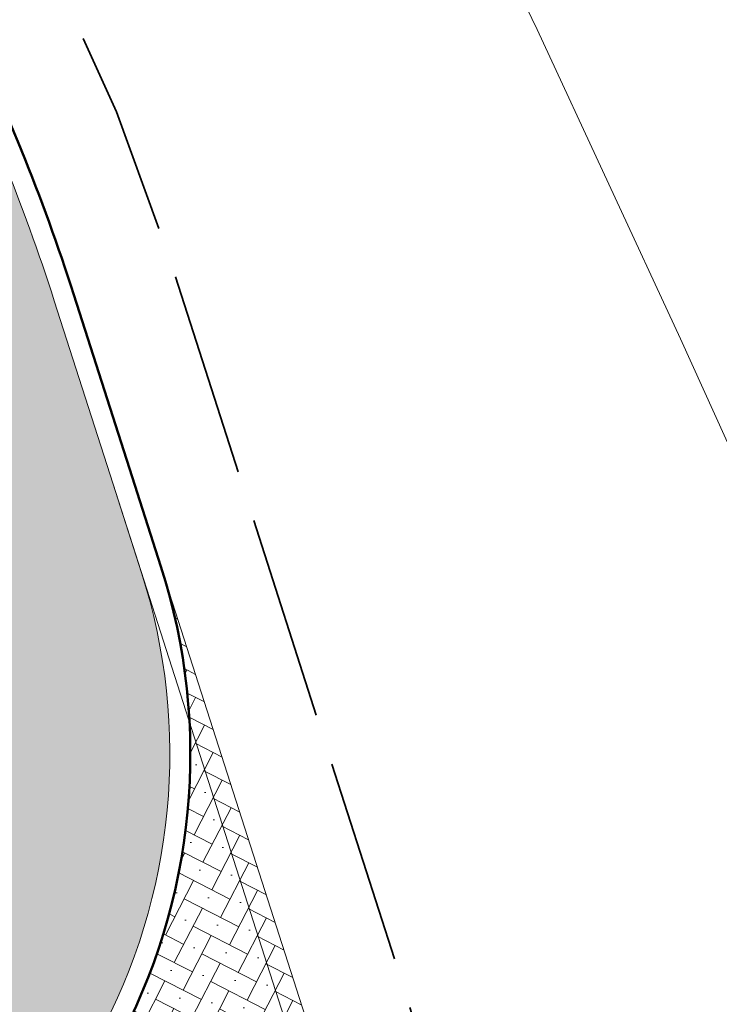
# Model space of a CAD drawing. Header units: metres. Extents: x 196674 to 197628, y 355499 to 356232.
# Tile 200 of 209: x 196901.5 to 196908.34, y 355951.48 to 355961.1. Entities that reach past the tile are written whole.
import ezdxf

# ---------------------------------------------------------------- set-up
doc = ezdxf.new("R2010")
doc.units = ezdxf.units.M
doc.linetypes.add('ZZ-SYSTEEMGRENS-SO', pattern=[5, 4, -1])
doc.layers.add('N-WE-VH-HULPLIJN-G', color=40, linetype='Continuous', lineweight=5, plot=False)
doc.layers.add('N-WE-VH-KANTOPSLUITING_ACHTERKANTBAND-G', color=50, linetype='Continuous', lineweight=18)
for name, color, linetype, lineweight, true_color in [('N-WE-VH-KANTOPSLUITING_OPSLUITBAND_200X250-G', 7, 'Continuous', 50, 0x0029a5), ('N-WE-VH-OPENVERHARDING_NATUURSTEEN_02-BRANCO-GRIS-A', 7, 'Continuous', 9, 0x8f999b), ('N-WE-VH-OPENVERHARDING_STRAATBAKSTEEN_ANTRACIET-A-200', 7, 'Continuous', 18, 0x595959), ('X-XX-AL-GRENS_SYSTEEMGRENS-G', 7, 'ZZ-SYSTEEMGRENS-SO', 35, 0xd60036)]:
    doc.layers.add(name, color=color, linetype=linetype, lineweight=lineweight, true_color=true_color)

msp = doc.modelspace()

# ---------------------------------------------------------------- hatches: boundary and pattern name
at = {"layer": 'N-WE-VH-OPENVERHARDING_NATUURSTEEN_02-BRANCO-GRIS-A', "true_color": 0xb5b8b7}
h = msp.add_hatch(dxfattribs=at)
h.set_pattern_fill('AMO-BODEM_KLEIIG', color=9, scale=0.5, angle=41.02, pattern_type=2)
h.set_pattern_definition([(86.02000000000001, (0, 0), (-0.2493970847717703, 0.01735206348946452), [-0.05, 0.2, -0.05])])
edge = h.paths.add_edge_path()
edge.add_line((196904.1347714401, 355942.5172632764), (196904.0833954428, 355942.7105519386))
edge.add_line((196904.0833954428, 355942.7105519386), (196903.9327309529, 355942.6705054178))
edge.add_line((196903.9327309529, 355942.6705054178), (196902.8047925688, 355946.1873392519))
edge.add_line((196902.8047925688, 355946.1873392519), (196901.5447557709, 355950.1160467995))
edge.add_arc((196897.1649649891, 355953.9280243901), 5.806353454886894, 318.9651201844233, 377.7470136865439)
edge.add_line((196902.6950038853, 355955.6978860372), (196901.843014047, 355958.3543313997))
edge.add_arc((196882.9889907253, 355952.3073648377), 19.80000000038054, 17.78237197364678, 26.37352203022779)
edge.add_line((196900.728150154, 355961.1029445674), (196899.9032827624, 355962.7665590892))
edge.add_line((196899.9032827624, 355962.7665590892), (196896.9480260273, 355968.1883792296))
edge.add_line((196896.9480260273, 355968.1883792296), (196893.4994062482, 355974.7662014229))
edge.add_line((196893.4994062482, 355974.7662014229), (196891.3160369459, 355978.9449681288))
edge.add_line((196891.3160369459, 355978.9449681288), (196889.4915040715, 355982.719766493))
edge.add_line((196889.4915040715, 355982.719766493), (196887.8764675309, 355986.1719638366))
edge.add_line((196887.8764675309, 355986.1719638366), (196885.7426016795, 355985.2862691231))
edge.add_line((196885.7426016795, 355985.2862691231), (196885.0914912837, 355985.0492770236))
edge.add_line((196885.0914912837, 355985.0492770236), (196887.7382881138, 355977.7814621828))
edge.add_line((196887.7382881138, 355977.7814621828), (196885.5567911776, 355975.4225304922))
edge.add_line((196885.5567911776, 355975.4225304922), (196877.6132574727, 355982.7685653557))
edge.add_line((196877.6132574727, 355982.7685653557), (196866.4971657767, 355978.708592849))
edge.add_line((196866.4971657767, 355978.708592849), (196860.2787933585, 355976.4360902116))
edge.add_line((196860.2787933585, 355976.4360902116), (196860.222427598, 355976.538692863))
edge.add_line((196860.222427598, 355976.538692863), (196859.9061866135, 355977.3025401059))
edge.add_line((196859.9061866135, 355977.3025401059), (196859.8435398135, 355977.5106985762))
edge.add_line((196859.8435398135, 355977.5106985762), (196859.5800778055, 355978.171604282))
edge.add_line((196859.5800778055, 355978.171604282), (196859.2962070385, 355978.9858568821))
edge.add_line((196859.2962070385, 355978.9858568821), (196854.6103564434, 355977.1424704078))
edge.add_line((196854.6103564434, 355977.1424704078), (196855.0270261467, 355976.081345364))
edge.add_line((196855.0270261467, 355976.081345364), (196848.9235303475, 355973.6846987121))
edge.add_line((196848.9235303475, 355973.6846987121), (196848.5192497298, 355974.7281412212))
edge.add_line((196848.5192497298, 355974.7281412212), (196843.4020496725, 355972.6937883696))
edge.add_line((196843.4020496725, 355972.6937883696), (196839.6680650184, 355981.9695414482))
edge.add_line((196839.6680650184, 355981.9695414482), (196838.8693565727, 355984.0444490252))
edge.add_line((196838.8693565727, 355984.0444490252), (196837.7303654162, 355986.9068752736))
edge.add_line((196837.7303654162, 355986.9068752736), (196825.2742032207, 355982.0233832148))
edge.add_line((196825.2742032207, 355982.0233832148), (196824.869626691, 355983.0546210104))
edge.add_line((196824.869626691, 355983.0546210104), (196821.291702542, 355981.6327936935))
edge.add_line((196821.291702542, 355981.6327936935), (196823.5165936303, 355976.03401847))
edge.add_arc((196849.8160968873, 355986.4851489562), 28.30000000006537, 201.6723232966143, 212.9671986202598)
edge.add_line((196826.072899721, 355971.0854545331), (196827.261377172, 355969.2530639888))
edge.add_arc((196800.6656404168, 355952.0032295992), 31.70000000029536, 27.964189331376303, 32.96719862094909, ccw=False)
edge.add_arc((196800.6656404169, 355952.0032295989), 31.7000000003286, 21.67232329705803, 27.96418933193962, ccw=False)
edge.add_line((196830.1248013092, 355963.7099729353), (196835.4340720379, 355950.3495825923))
edge.add_line((196835.4340720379, 355950.3495825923), (196836.911263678, 355946.6323381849))
edge.add_line((196836.911263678, 355946.6323381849), (196841.0876501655, 355936.1227679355))
edge.add_line((196841.0876501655, 355936.1227679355), (196844.833726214, 355926.696042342))
edge.add_line((196844.833726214, 355926.696042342), (196845.3236113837, 355925.4632822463))
edge.add_line((196845.3236113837, 355925.4632822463), (196848.7404566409, 355916.8650417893))
edge.add_line((196848.7404566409, 355916.8650417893), (196850.678, 355917.635))
edge.add_line((196850.678, 355917.635), (196848.415, 355923.32))
edge.add_line((196848.415, 355923.32), (196848.545, 355923.381))
edge.add_line((196848.545, 355923.381), (196849.361, 355925.294))
edge.add_line((196849.361, 355925.294), (196849.318, 355925.424))
edge.add_line((196849.318, 355925.424), (196855.480174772, 355927.8326769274))
edge.add_line((196855.480174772, 355927.8326769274), (196859.9507791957, 355929.619336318))
edge.add_line((196859.9507791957, 355929.619336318), (196869.3255006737, 355931.9984358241))
edge.add_line((196869.3255006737, 355931.9984358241), (196873.1093192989, 355932.7743424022))
edge.add_line((196873.1093192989, 355932.7743424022), (196885.9822651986, 355936.3936414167))
edge.add_line((196885.9822651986, 355936.3936414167), (196898.4869911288, 355939.6561703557))
edge.add_line((196898.4869911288, 355939.6561703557), (196898.4413242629, 355939.8768389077))
edge.add_line((196898.4413242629, 355939.8768389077), (196898.9212147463, 355940.0018329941))
edge.add_line((196898.9212147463, 355940.0018329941), (196898.9919709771, 355939.7694505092))
edge.add_line((196898.9919709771, 355939.7694505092), (196903.086, 355940.775))
edge.add_line((196903.086, 355940.775), (196903.1442436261, 355940.8987677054))
edge.add_line((196903.1442436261, 355940.8987677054), (196904.7457907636, 355940.1450984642))
edge.add_line((196904.7457907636, 355940.1450984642), (196903.9938896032, 355942.4798169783))
edge.add_line((196903.9938896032, 355942.4798169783), (196904.1347714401, 355942.5172632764))
h.paths.add_polyline_path([(196835.1374744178, 355967.9053832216), (196830.7829016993, 355968.2084376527), (196830.2409440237, 355969.565908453), (196830.4517828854, 355972.5954407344), (196835.4397181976, 355972.2483077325), (196835.2670596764, 355969.7673867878)], flags=16)
h.paths.add_polyline_path([(196843.9519309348, 355963.952602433), (196836.5885727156, 355964.4650518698), (196836.9494377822, 355969.6503024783), (196837.320672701, 355974.9845569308), (196840.9581243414, 355974.7314102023), (196841.9693529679, 355972.1166017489), (196844.1272581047, 355966.4718690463)], flags=16)
h.paths.add_polyline_path([(196847.8407714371, 355966.7472270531), (196846.144873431, 355966.8652522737), (196846.1962381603, 355967.6033092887), (196846.4364651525, 355971.055117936), (196846.9352586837, 355971.0204046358), (196848.1323631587, 355970.9370927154), (196847.9677717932, 355968.5720882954)], flags=16)
edge = h.paths.add_edge_path(flags=16)
edge.add_line((196841.9149393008, 355962.7912214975), (196843.8616763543, 355962.6557392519))
edge.add_line((196843.8616763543, 355962.6557392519), (196845.6770249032, 355962.5294009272))
edge.add_line((196845.6770249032, 355962.5294009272), (196851.5983763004, 355947.218125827))
edge.add_line((196851.5983763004, 355947.218125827), (196853.3309221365, 355942.7381542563))
edge.add_line((196853.3309221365, 355942.7381542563), (196856.3082049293, 355943.2768785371))
edge.add_line((196856.3082049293, 355943.2768785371), (196856.5337592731, 355943.2981773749))
edge.add_line((196856.5337592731, 355943.2981773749), (196856.8413033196, 355947.7172611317))
edge.add_line((196856.8413033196, 355947.7172611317), (196857.339985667, 355947.6809502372))
edge.add_line((196857.339985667, 355947.6809502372), (196858.5350196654, 355947.5939354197))
edge.add_line((196858.5350196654, 355947.5939354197), (196858.2486612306, 355943.4601135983))
edge.add_line((196858.2486612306, 355943.4601135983), (196860.0654342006, 355943.6316693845))
edge.add_line((196860.0654342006, 355943.6316693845), (196860.3320797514, 355947.4630848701))
edge.add_line((196860.3320797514, 355947.4630848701), (196865.0210313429, 355947.1216650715))
edge.add_line((196865.0210313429, 355947.1216650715), (196864.8163680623, 355944.0802946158))
edge.add_line((196864.8163680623, 355944.0802946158), (196867.0755506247, 355944.293626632))
edge.add_line((196867.0755506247, 355944.293626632), (196867.9362152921, 355944.3776282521))
edge.add_line((196867.9362152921, 355944.3776282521), (196868.1115243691, 355946.89663489))
edge.add_line((196868.1115243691, 355946.89663489), (196871.8039148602, 355946.6480605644))
edge.add_line((196871.8039148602, 355946.6480605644), (196872.3027512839, 355946.6139749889))
edge.add_line((196872.3027512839, 355946.6139749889), (196873.4992244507, 355946.5322197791))
edge.add_line((196873.4992244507, 355946.5322197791), (196873.3883616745, 355944.9097624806))
edge.add_line((196873.3883616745, 355944.9097624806), (196879.1295908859, 355945.4701114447))
edge.add_line((196879.1295908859, 355945.4701114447), (196881.6949201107, 355945.7124441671))
edge.add_line((196881.6949201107, 355945.7124441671), (196883.7404636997, 355946.0345962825))
edge.add_line((196883.7404636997, 355946.0345962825), (196885.4024376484, 355946.2531954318))
edge.add_line((196885.4024376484, 355946.2531954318), (196885.4747241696, 355946.2627032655))
edge.add_line((196885.4747241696, 355946.2627032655), (196886.3601023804, 355946.4147504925))
edge.add_line((196886.3601023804, 355946.4147504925), (196886.6106913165, 355951.4967303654))
edge.add_line((196886.6106913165, 355951.4967303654), (196887.6150528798, 355951.4161080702))
edge.add_line((196887.6150528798, 355951.4161080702), (196887.7150044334, 355952.6612470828))
edge.add_line((196887.7150044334, 355952.6612470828), (196889.8088498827, 355952.4931695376))
edge.add_line((196889.8088498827, 355952.4931695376), (196889.7088998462, 355951.2480304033))
edge.add_line((196889.7088998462, 355951.2480304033), (196892.4600143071, 355951.0271924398))
edge.add_line((196892.4600143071, 355951.0271924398), (196892.5599643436, 355952.2723315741))
edge.add_line((196892.5599643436, 355952.2723315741), (196894.5624799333, 355952.1115852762))
edge.add_line((196894.5624799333, 355952.1115852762), (196894.416047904, 355950.0075113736))
edge.add_line((196894.416047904, 355950.0075113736), (196895.1932936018, 355950.5094522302))
edge.add_line((196895.1932936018, 355950.5094522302), (196895.557604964, 355950.7785420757))
edge.add_line((196895.557604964, 355950.7785420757), (196895.7170934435, 355950.3712367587))
edge.add_line((196895.7170934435, 355950.3712367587), (196894.7885775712, 355949.7219120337))
edge.add_line((196894.7885775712, 355949.7219120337), (196893.1155842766, 355948.5988779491))
edge.add_line((196893.1155842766, 355948.5988779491), (196891.5104144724, 355947.6731838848))
edge.add_line((196891.5104144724, 355947.6731838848), (196890.1960797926, 355947.0226786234))
edge.add_line((196890.1960797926, 355947.0226786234), (196888.7296260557, 355946.5424894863))
edge.add_line((196888.7296260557, 355946.5424894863), (196887.6181528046, 355946.3329814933))
edge.add_line((196887.6181528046, 355946.3329814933), (196885.4778768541, 355945.9693752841))
edge.add_line((196885.4778768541, 355945.9693752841), (196883.7985188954, 355945.6840732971))
edge.add_line((196883.7985188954, 355945.6840732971), (196881.7991141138, 355945.4391422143))
edge.add_line((196881.7991141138, 355945.4391422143), (196876.4280972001, 355944.9287225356))
edge.add_line((196876.4280972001, 355944.9287225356), (196865.9422767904, 355943.9688926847))
edge.add_line((196865.9422767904, 355943.9688926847), (196855.1110549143, 355942.9273849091))
edge.add_line((196855.1110549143, 355942.9273849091), (196847.6198685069, 355940.8715984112))
edge.add_line((196847.6198685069, 355940.8715984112), (196843.554462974, 355939.7557373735))
edge.add_arc((196843.107992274, 355941.3823596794), 1.68678279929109, 205.3585102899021, 285.3483981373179, ccw=False)
edge.add_line((196841.5837383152, 355940.659942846), (196841.4972440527, 355940.843060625))
edge.add_line((196841.4972440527, 355940.843060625), (196841.6138104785, 355940.8702465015))
edge.add_line((196841.6138104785, 355940.8702465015), (196833.9326321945, 355960.2110142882))
edge.add_line((196833.9326321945, 355960.2110142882), (196841.9149393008, 355962.7912214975))
h.paths.add_polyline_path([(196850.0668730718, 355972.8072989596), (196851.2639775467, 355972.7239870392), (196851.0940076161, 355970.2816983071), (196850.8335326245, 355966.538947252), (196849.6364281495, 355966.6222591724), (196849.843513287, 355969.5978543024)], flags=16)
h.paths.add_polyline_path([(196859.2081451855, 355974.5244332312), (196860.4052496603, 355974.4411213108), (196860.2728089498, 355972.5380879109), (196859.0773967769, 355972.6457164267), (196859.1216258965, 355973.2812422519)], flags=16)
h.paths.add_polyline_path([(196864.6948740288, 355974.1425869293), (196865.1936675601, 355974.107873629), (196866.3907720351, 355974.0245617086), (196866.2573672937, 355972.1076762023), (196865.0639892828, 355972.2063662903), (196864.563006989, 355972.2477965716), (196864.6077310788, 355972.8904345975)], flags=16)
h.paths.add_polyline_path([(196865.3589400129, 355976.4826645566), (196866.5932347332, 355976.9337372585), (196866.5561794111, 355976.4012913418), (196866.4879692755, 355975.421183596), (196865.2908648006, 355975.5044955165)], flags=16)
h.paths.add_polyline_path([(196867.8588212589, 355976.3940701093), (196867.9303742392, 355977.42221101), (196868.4446557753, 355977.6100440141), (196869.6789314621, 355978.060843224), (196869.562275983, 355976.3846269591), (196869.4807304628, 355975.212903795), (196868.2836259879, 355975.2962157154), (196867.7848775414, 355975.3315768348)], flags=16)
h.paths.add_polyline_path([(196870.1627740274, 355976.381298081), (196870.2953289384, 355978.2859724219), (196872.7646206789, 355979.1878412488), (196872.5683725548, 355976.3679625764), (196872.4734916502, 355975.0046239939), (196870.0785646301, 355975.1712978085)], flags=16)
h.paths.add_polyline_path([(196874.338574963, 355975.8772431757), (196874.3720304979, 355976.3579639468), (196874.6160342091, 355979.8640400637), (196875.8503098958, 355980.3148392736), (196875.5744691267, 355976.3512981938), (196875.5356794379, 355975.7939312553)], flags=16)
h.paths.add_polyline_path([(196874.2413777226, 355974.4806212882), (196875.4384821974, 355974.3973093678), (196875.9372757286, 355974.3625960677), (196875.8577009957, 355973.2191910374), (196875.7288519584, 355971.3677661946), (196875.2303962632, 355971.4073338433), (196874.0341025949, 355971.5022962), (196874.1687700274, 355973.437325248)], flags=16)
h.paths.add_polyline_path([(196876.1342316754, 355975.752275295), (196876.1756884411, 355976.3479653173), (196876.4674477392, 355980.5402388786), (196877.2212679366, 355980.8155595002), (196878.791362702, 355979.3635645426), (196878.5805656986, 355976.3346338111), (196878.5284406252, 355975.5856514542)], flags=16)
h.paths.add_polyline_path([(196880.3842236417, 355976.3246351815), (196880.4866107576, 355977.7958301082), (196881.6167761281, 355976.7506738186), (196882.0876783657, 355976.3151920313), (196881.9504264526, 355974.3430267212), (196881.4517752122, 355974.3797845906), (196880.2546707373, 355974.4630965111)], flags=16)
h.paths.add_polyline_path([(196880.1574734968, 355973.0664746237), (196881.3545779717, 355972.9831627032), (196881.2659752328, 355971.7100347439), (196881.2102833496, 355970.9098010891), (196880.0140055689, 355971.0049917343)], flags=16)
h.paths.add_polyline_path([(196850.6241939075, 355928.5011318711), (196904.0833954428, 355942.7105519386), (196904.1347714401, 355942.5172632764), (196850.675569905, 355928.3078432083)], flags=16)
h.paths.add_polyline_path([(196885.6442023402, 355972.6846283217), (196886.1429958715, 355972.6499150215), (196887.3401003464, 355972.566603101), (196887.1909692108, 355970.4237458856), (196887.1586597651, 355970.426544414), (196885.9952743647, 355970.5273126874), (196885.4970681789, 355970.5704655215)], flags=16)
h.paths.add_polyline_path([(196888.3985948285, 355969.07255049), (196888.8988641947, 355969.0377344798), (196890.0959686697, 355968.9544225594), (196889.9583405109, 355966.9768509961), (196889.7278595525, 355963.6650825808), (196888.5312587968, 355963.7556324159), (196888.0485247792, 355963.7921621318), (196888.2254058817, 355966.4602021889)], flags=16)
h.paths.add_polyline_path([(196890.8081303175, 355970.5452140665), (196893.2023392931, 355970.3785902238), (196892.7974116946, 355964.6575713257), (196890.4032027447, 355964.8241951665), (196890.5725354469, 355967.1599641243)], flags=16)
h.paths.add_polyline_path([(196894.0117544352, 355963.3427356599), (196894.5145387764, 355963.30685196), (196895.1952567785, 355963.2582691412), (196896.0295059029, 355964.8547990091), (196894.3532371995, 355968.1299361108)], flags=16)
edge = h.paths.add_edge_path(flags=16)
edge.add_line((196897.1451256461, 355947.9179938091), (196898.1533496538, 355948.185979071))
edge.add_line((196898.1533496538, 355948.185979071), (196898.6620120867, 355948.3211811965))
edge.add_arc((196897.1718128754, 355953.927234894), 5.80073544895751, 284.8860988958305, 318.9266923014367)
edge.add_line((196901.5448107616, 355950.116011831), (196901.6156955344, 355949.8948615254))
edge.add_arc((196897.1721081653, 355953.9265523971), 5.999999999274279, 284.8850117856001, 317.78237197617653, ccw=False)
edge.add_line((196898.713388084, 355948.1278925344), (196898.2047256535, 355947.9926904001))
edge.add_line((196898.2047256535, 355947.9926904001), (196847.9101683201, 355934.6244306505))
edge.add_line((196847.9101683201, 355934.6244306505), (196849.0828258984, 355930.2126165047))
edge.add_line((196849.0828258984, 355930.2126165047), (196850.0492692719, 355930.469496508))
edge.add_line((196850.0492692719, 355930.469496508), (196850.1006452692, 355930.2762078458))
edge.add_line((196850.1006452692, 355930.2762078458), (196848.3610472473, 355929.8138238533))
edge.add_line((196848.3610472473, 355929.8138238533), (196847.0856365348, 355934.6122155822))
edge.add_line((196847.0856365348, 355934.6122155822), (196848.8252346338, 355935.0745990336))
edge.add_line((196848.8252346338, 355935.0745990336), (196852.8476505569, 355938.6270869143))
edge.add_line((196852.8476505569, 355938.6270869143), (196870.2892594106, 355943.2630549))
edge.add_line((196870.2892594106, 355943.2630549), (196875.5446992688, 355942.17661489))
edge.add_line((196875.5446992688, 355942.17661489), (196885.7640034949, 355944.8928991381))
edge.add_line((196885.7640034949, 355944.8928991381), (196897.1451256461, 355947.9179938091))
h.paths.add_polyline_path([(196898.5891251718, 355959.2269318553), (196899.5507707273, 355959.5135160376), (196899.7485194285, 355959.5735244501), (196899.4635972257, 355960.5008586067), (196899.3615294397, 355960.4834930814), (196898.2687245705, 355960.1337355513), (196896.268498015, 355962.3984217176), (196896.6374944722, 355963.1082397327), (196896.9016234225, 355963.6163299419), (196896.5765448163, 355963.7859802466), (196896.0567304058, 355964.0431982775), (196895.4283347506, 355962.8406169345), (196892.4595441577, 355963.0524994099), (196892.4967772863, 355964.2838297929), (196891.5679182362, 355964.3703037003), (196891.4500932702, 355963.1336131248), (196887.5474519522, 355963.4289359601), (196887.8075085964, 355966.3356122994), (196888.0675652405, 355969.2422886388), (196889.4608475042, 355970.7206572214), (196888.6581150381, 355971.4427897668), (196887.3177983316, 355970.0112627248), (196884.1173106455, 355970.2884774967), (196882.9018615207, 355970.3937553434), (196883.0640349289, 355972.0208114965), (196881.9466588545, 355972.066029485), (196881.793115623, 355970.4621593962), (196878.3911379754, 355970.7328627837), (196877.9624928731, 355970.7669710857), (196878.0893454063, 355972.3517726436), (196877.0434481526, 355972.529554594), (196876.8718332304, 355970.8757775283), (196873.9922156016, 355971.1043629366), (196873.0738056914, 355971.1856623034), (196873.1714389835, 355972.7583355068), (196872.0696877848, 355972.8538959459), (196871.8505462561, 355971.2787584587), (196868.1558419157, 355971.5004868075), (196868.2354665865, 355973.1234656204), (196867.1302822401, 355973.2086104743), (196866.991476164, 355971.6456013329), (196863.2016051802, 355971.9590164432), (196863.3006639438, 355973.4862625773), (196862.219700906, 355973.5717325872), (196862.0968876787, 355971.9722396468), (196861.1307954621, 355972.0592214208), (196857.8196535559, 355972.3573389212), (196857.8937719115, 355973.9337282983), (196856.7556336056, 355974.0318831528), (196856.7258623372, 355972.4508074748), (196855.1878033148, 355972.5204270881), (196855.0584024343, 355971.3671320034), (196856.6517169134, 355971.2921774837), (196856.2888085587, 355965.6212070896), (196853.3450548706, 355965.8303608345), (196853.1257859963, 355963.1564846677), (196853.0330075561, 355962.062180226), (196852.9791556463, 355961.0292372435), (196852.8825029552, 355959.8429231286), (196852.7391687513, 355957.138654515), (196855.0736619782, 355956.9795944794), (196855.0793053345, 355956.2296157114), (196855.1368170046, 355948.5865520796), (196856.030827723, 355948.5050922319), (196856.0534760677, 355948.6770083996), (196857.4053449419, 355948.5785738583), (196867.3435453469, 355947.854936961), (196873.5605785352, 355947.4301260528), (196875.2510264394, 355947.3146174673), (196877.5757421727, 355947.1530803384), (196881.1295043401, 355946.9146957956), (196884.1937974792, 355946.6892746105), (196884.1663374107, 355946.5556645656), (196885.3482083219, 355946.4572189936), (196885.594319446, 355949.158867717), (196885.7515619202, 355952.3477678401), (196885.758456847, 355952.4875979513), (196886.76881052, 355952.385323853), (196886.8004391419, 355952.9404962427), (196886.8391165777, 355953.6193953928), (196890.7825233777, 355953.3660473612), (196890.6780863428, 355952.0702491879), (196891.6045468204, 355951.988321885), (196891.6359138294, 355952.6502711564), (196891.6652601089, 355953.2695762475), (196894.6375387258, 355952.9602160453), (196895.1833994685, 355951.6710162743), (196896.0500410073, 355952.0379614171), (196895.5851672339, 355953.3386659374), (196897.8981750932, 355955.2983198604), (196899.1393755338, 355954.6819285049), (196899.5672129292, 355955.5447291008), (196899.4231367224, 355955.6115716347), (196898.3129499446, 355956.1666811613)], flags=16)
at = {"layer": 'N-WE-VH-OPENVERHARDING_STRAATBAKSTEEN_ANTRACIET-A-200'}
h = msp.add_hatch(dxfattribs=at)
h.set_pattern_fill('AVH-ANT_SBS_KEIFRMT_KEPER-SO', color=256, scale=0.2, angle=17.78237197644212, pattern_type=2)
h.set_pattern_definition([(62.78237197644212, (0, 0), (-0.08638082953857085, 0.269329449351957), [0.6000000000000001, -0.2]), (152.7823719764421, (0.1778551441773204, -0.0914743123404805), (0.0863808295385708, -0.269329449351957), [0.6000000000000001, -0.2]), (17.78237197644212, (0.1804018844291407, 0.1321179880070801), (0.2261390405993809, 0.2210455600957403), [0, -0.56568542])])
edge = h.paths.add_edge_path()
edge.add_arc((196897.172108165, 355953.9265523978), 5.999999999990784, -42.21762802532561, 17.7823719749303, ccw=False)
edge.add_line((196901.6156955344, 355949.8948615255), (196903.9339671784, 355942.6666509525))
edge.add_line((196903.9339671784, 355942.6666509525), (196904.0833954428, 355942.7105519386))
edge.add_arc((196904.8540354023, 355939.8112220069), 3.000000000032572, 17.96298789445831, 104.88501178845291, ccw=False)
edge.add_line((196907.7078032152, 355940.7364296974), (196907.3124726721, 355941.9558116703))
edge.add_line((196907.3124726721, 355941.9558116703), (196902.8854485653, 355955.7589665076))

# ---------------------------------------------------------------- linework, layer by layer
at = {"layer": 'N-WE-VH-HULPLIJN-G', "flags": 128}
msp.add_lwpolyline([(196924.841332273, 355943.3050517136), (196923.4857688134, 355942.5316821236), (196922.0168528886, 355941.813196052), (196921.0699693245, 355941.399653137), (196920.7760227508, 355941.2758092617), (196920.705460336, 355941.4647211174), (196919.5582781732, 355941.1063089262), (196918.3291047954, 355941.1303802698), (196917.0611074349, 355941.6268205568), (196915.8913702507, 355942.3264261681), (196914.9656733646, 355943.1102461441), (196914.3279566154, 355944.0382550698), (196913.3321705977, 355946.1956941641), (196912.3397369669, 355948.2944759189), (196912.0061873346, 355948.9867154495), (196910.0483290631, 355953.3783597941), (196907.9602655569, 355957.9847903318), (196906.5621411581, 355961.006424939), (196905.5968051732, 355963.0010612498), (196904.4768522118, 355965.1237978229), (196901.6447766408, 355970.4782066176)], dxfattribs=at)
msp.add_lwpolyline([(196896.268498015, 355962.3984217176), (196898.2687245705, 355960.1337355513), (196899.3615294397, 355960.4834930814), (196899.4635972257, 355960.5008586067), (196899.7485194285, 355959.5735244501), (196899.5507707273, 355959.5135160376), (196898.5891251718, 355959.2269318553), (196898.3129499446, 355956.1666811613), (196899.4231367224, 355955.6115716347), (196899.5672129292, 355955.5447291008), (196899.1386013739, 355954.6803672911), (196899.0395143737, 355954.7315204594), (196897.8981750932, 355955.2983198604), (196895.5851672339, 355953.3386659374), (196896.0500410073, 355952.0379614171), (196897.1489788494, 355947.9034971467), (196898.1572028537, 355948.1714824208), (196901.2232260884, 355941.9503208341), (196906.5556771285, 355943.660574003), (196902.388291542, 355956.6541939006), (196901.843014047, 355958.3543313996, 0.03750353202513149), (196900.728150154, 355961.1029445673)], format="xyb", dxfattribs=at)
msp.add_lwpolyline([(196902.8854485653, 355955.7589665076, -0.2679491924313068), (196901.6156955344, 355949.8948615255), (196903.9339671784, 355942.6666509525), (196904.0833954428, 355942.7105519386, -0.3985652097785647), (196907.7078032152, 355940.7364296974), (196907.3124726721, 355941.9558116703)], format="xyb", close=True, dxfattribs=at)
at = {"layer": 'N-WE-VH-KANTOPSLUITING_ACHTERKANTBAND-G', "flags": 128}
msp.add_lwpolyline([(196900.7281501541, 355961.1029445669, -0.03750353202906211), (196901.8430140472, 355958.3543313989), (196902.388291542, 355956.6541939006), (196902.6950038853, 355955.6978860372, -0.4291034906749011), (196898.6620120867, 355948.3211811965), (196898.1533496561, 355948.1859790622)], format="xyb", dxfattribs=at)
at = {"layer": 'N-WE-VH-KANTOPSLUITING_OPSLUITBAND_200X250-G', "flags": 128}
msp.add_lwpolyline([(196900.9073335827, 355961.1917888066, -0.03750353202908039), (196902.0334587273, 355958.4154118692), (196902.578736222, 355956.715274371), (196902.8854485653, 355955.7589665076, -0.4291034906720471), (196898.713388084, 355948.1278925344), (196898.2047256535, 355947.9926904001)], format="xyb", dxfattribs=at)
at = {"layer": 'X-XX-AL-GRENS_SYSTEEMGRENS-G', "ltscale": 0.5, "flags": 128}
msp.add_lwpolyline([(197173.0845801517, 355664.4267221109), (197172.678291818, 355658.1040395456), (197176.2062336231, 355657.9276386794), (197179.6585214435, 355660.8258546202), (197196.8460500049, 355641.1849859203), (197196.618113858, 355640.9851655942), (197203.3658004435, 355633.2880423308), (197204.598351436, 355636.2035375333), (197206.181120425, 355637.5931654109), (197210.3450714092, 355632.9793581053), (197211.1344663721, 355633.8542043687), (197215.577003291, 355630.1111014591), (197222.812057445, 355638.6980935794), (197225.7729980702, 355636.1981525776), (197252.4997837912, 355613.6295939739), (197256.3974516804, 355618.2471244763), (197230.4350738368, 355640.1698336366), (197234.5465854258, 355645.0395252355), (197230.9951246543, 355648.102425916), (197227.7363916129, 355651.014992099), (197227.7150354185, 355650.9915016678), (197227.3858924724, 355651.2966605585), (197230.5297411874, 355654.3837220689), (197222.7747070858, 355662.5864016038), (197213.3031688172, 355673.0409596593), (197208.7438719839, 355679.5515306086), (197204.6678372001, 355688.2834966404), (197202.9207222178, 355693.3147658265), (197202.5296188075, 355695.8358091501), (197209.2561496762, 355696.7388380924), (197208.765603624, 355699.4053961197), (197208.8375775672, 355699.4157603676), (197208.4960738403, 355702.0476424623), (197209.7550059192, 355702.1614664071), (197209.6289773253, 355703.3557373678), (197209.431316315, 355705.9322142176), (197209.3853665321, 355708.5054020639), (197209.4909423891, 355711.0763696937), (197209.825975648, 355714.406320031), (197209.1003553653, 355714.700446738), (197209.2732684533, 355715.2254737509), (197208.7827839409, 355715.4092287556), (197209.8333840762, 355718.2914021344), (197204.6571410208, 355720.1605124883), (197206.9259623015, 355726.3911903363), (197207.3755778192, 355727.6258113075), (197205.6951706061, 355728.2354618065), (197201.970541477, 355729.6509828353, -0.03199396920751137), (197199.2658455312, 355725.4928494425), (197194.4988616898, 355729.2364659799), (197191.8020115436, 355731.3330088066), (197190.6829954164, 355730.2418318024), (197188.9323846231, 355731.7580333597, 0.01582069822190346), (197191.308975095, 355733.798286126), (197190.5246250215, 355734.700084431), (197189.8547559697, 355735.4391273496), (197188.5065648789, 355737.3969406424), (197188.3768484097, 355737.5504837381), (197186.2264232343, 355740.6599554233), (197185.4143065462, 355740.8273772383), (197177.0047230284, 355735.000759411), (197161.0308464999, 355735.7499021), (197143.9921317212, 355736.546230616), (197117.3114725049, 355737.8750504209), (197104.5701917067, 355738.4152468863), (197089.3270001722, 355739.2400485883), (197089.4979420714, 355743.4763910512), (197087.6423294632, 355744.6045541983), (197087.2320594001, 355744.8539874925), (197086.4302028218, 355745.4612094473), (197085.6301577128, 355746.0670596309), (197084.2515270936, 355747.3631431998), (197083.0033431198, 355748.790046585), (197081.9521148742, 355750.2640411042), (197081.052108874, 355751.8364435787), (197080.680597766, 355752.6629727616), (197080.3089695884, 355753.4897623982), (197079.7287775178, 355755.2084983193), (197079.3027229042, 355757.0287405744), (197079.0552433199, 355758.8767777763), (197078.9881413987, 355760.748092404), (197079.0484954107, 355761.6954089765), (197079.4901165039, 355761.5482019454), (197081.8987959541, 355767.3947458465), (197083.4122910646, 355769.9863346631), (197084.9290730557, 355772.1438856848), (197085.2777218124, 355772.6391357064), (197085.9504292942, 355773.4546849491), (197087.2615113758, 355775.0451778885), (197089.4568843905, 355777.2328139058), (197092.7058230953, 355779.8115121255), (197090.7255592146, 355782.8612331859), (197090.5279328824, 355783.1655891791), (197094.0593130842, 355784.7965387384), (197089.240221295, 355793.944965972), (197079.8514273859, 355789.6587774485), (197073.1066642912, 355808.1301448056), (197062.6964714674, 355839.0387078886), (197050.201550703, 355834.8591941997), (197054.256388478, 355823.4068109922), (197060.9054150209, 355805.9824325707), (197064.0917084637, 355798.9340248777), (197065.6061934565, 355785.3714584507), (197066.4118943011, 355778.1591798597), (197064.2976158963, 355775.7696807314), (197061.8930028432, 355773.065075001), (197059.8798242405, 355770.937906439), (197059.567781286, 355770.7063368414), (197054.395078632, 355766.8676324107), (197050.1449273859, 355764.4954855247), (197046.646028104, 355763.2036366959), (197046.6485450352, 355763.1967402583), (197042.8018864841, 355761.7681380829), (197042.6247659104, 355761.7025895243), (197032.2172606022, 355760.2665015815), (197022.1724443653, 355758.1057256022), (197022.1490316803, 355758.1349914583), (197018.4791559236, 355757.3507739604), (197017.1834583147, 355757.8590001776), (197013.9320116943, 355762.4906063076), (197012.2359937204, 355764.9334332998), (197011.548662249, 355765.9454268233), (197009.5874376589, 355768.7952768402), (197008.1879451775, 355770.6627745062), (197008.1739746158, 355770.651876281), (197004.3621297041, 355775.7021426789), (197000.7500667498, 355780.6711859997), (196997.3281167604, 355785.4310589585), (196992.0624097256, 355792.5561596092), (196987.5636689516, 355799.6503659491), (196980.2918957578, 355812.3582609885), (196971.7451011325, 355828.1610038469), (196956.4456734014, 355821.2458726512), (196960.0166344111, 355812.4100996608), (196962.4976294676, 355807.0886023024, -0.6085831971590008), (196961.4131292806, 355806.2394416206), (196970.6320923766, 355792.5786144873), (196976.225457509, 355784.303374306), (196982.879968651, 355776.9163582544), (196982.5041383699, 355776.476222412), (196987.7472751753, 355765.3430715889), (196990.3620391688, 355759.9089379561), (196989.6128942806, 355758.3801676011), (196986.801356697, 355757.089894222), (196981.5916446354, 355758.3619052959), (196976.4931413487, 355759.6093032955), (196973.9250311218, 355760.2238822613), (196971.9270970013, 355760.7020113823), (196970.093883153, 355761.1263081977), (196965.2690985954, 355762.243003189), (196955.7026120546, 355764.457163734), (196954.8259486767, 355764.7114400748), (196955.7288446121, 355765.5914382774), (196946.4199106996, 355767.8862061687), (196945.5109518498, 355767.0898728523), (196943.3561815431, 355767.6616250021), (196942.0243707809, 355768.0150110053), (196940.699224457, 355768.3753913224), (196937.911680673, 355769.161377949), (196937.9158913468, 355769.1720679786), (196934.1448626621, 355770.5833311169), (196931.0328001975, 355771.949971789), (196928.1497259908, 355773.3159879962), (196926.2238803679, 355774.3657393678), (196926.7008714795, 355775.2077771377), (196923.9720996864, 355776.8118532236), (196922.1171638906, 355777.9575551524), (196917.5440237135, 355780.8012867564), (196917.0166342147, 355779.9474843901), (196915.4224701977, 355780.9309636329), (196913.0167641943, 355782.4772167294), (196912.757872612, 355782.6539056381), (196911.190523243, 355783.7714957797), (196908.5042566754, 355786.2619442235), (196907.2206986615, 355787.4460719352), (196905.8442773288, 355789.1071714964), (196903.2522146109, 355793.7425243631), (196899.3236920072, 355801.1348770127), (196896.7844047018, 355806.8801932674), (196892.3931631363, 355816.7971943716), (196889.396342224, 355823.7408055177), (196885.4294056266, 355833.1531130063), (196886.3148759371, 355833.6745129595), (196885.0357126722, 355834.4994199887), (196884.9096875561, 355834.6903417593), (196883.5318420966, 355838.2464489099), (196881.8574062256, 355842.456115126), (196879.7964254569, 355847.3435551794), (196879.5508475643, 355847.9274201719), (196877.9207976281, 355851.9810838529), (196875.2708346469, 355858.5729917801), (196872.6243587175, 355865.1536886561), (196870.4789281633, 355870.5362599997), (196868.3870366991, 355875.7889875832), (196865.3800609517, 355883.3409266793), (196863.5295936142, 355887.9873007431), (196863.4110328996, 355888.2849971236), (196862.7400305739, 355889.9711056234), (196863.0622626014, 355890.0962442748), (196861.3970005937, 355894.1395962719), (196861.4037374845, 355894.142038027), (196859.229652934, 355899.4431236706), (196859.0298403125, 355899.3580359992), (196858.8952095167, 355899.696553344), (196858.3959365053, 355900.9492390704), (196849.546747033, 355923.1807260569), (196850.1922005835, 355924.6939033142), (196860.258528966, 355928.6657372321), (196869.5490503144, 355931.0234685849), (196873.3453938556, 355931.8019435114), (196886.2438454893, 355935.4284136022), (196898.3098795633, 355938.5764862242), (196898.3110943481, 355938.5724965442), (196903.1917021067, 355939.7712405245), (196904.7097162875, 355939.0568809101), (196905.0282216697, 355938.2924679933), (196909.0130922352, 355939.952830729), (196908.2642147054, 355942.2627148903), (196902.9799573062, 355958.738663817), (196902.4497829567, 355960.2008490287), (196901.8115777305, 355961.6192158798), (196900.9680556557, 355963.3204536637), (196898.0063144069, 355968.7541705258), (196894.5625896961, 355975.3226559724), (196892.3896866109, 355979.4813913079), (196888.5416758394, 355987.5664713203), (196887.4815956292, 355987.0834539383), (196885.6442474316, 355986.3271839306), (196885.5076204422, 355986.6344104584), (196873.7642690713, 355982.4273955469), (196860.8311621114, 355977.7025315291), (196860.6501748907, 355978.1868262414), (196859.8859481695, 355980.2917607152), (196853.3128873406, 355977.7107309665), (196853.73029577, 355976.6477246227), (196849.4907683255, 355974.9886047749), (196849.0872389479, 355976.0301083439), (196843.9608105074, 355973.9918913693), (196837.8119168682, 355989.4043746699), (196834.5901124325, 355988.2958011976), (196829.2277835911, 355986.0429299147), (196828.1156368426, 355985.4996470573), (196826.3328622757, 355984.7522034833), (196824.2538081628, 355989.7933135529), (196823.3493071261, 355989.4238303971), (196821.5217528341, 355993.9636112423), (196822.4415567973, 355994.327010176), (196811.4142395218, 356022.6098143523), (196811.1941616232, 356022.5241126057), (196809.0787073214, 356027.7608173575), (196808.1570951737, 356027.399245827), (196802.10045471, 356042.8370581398), (196803.0324375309, 356043.2047289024), (196801.2251267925, 356047.7859519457), (196800.9629805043, 356047.6825342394), (196799.5580754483, 356051.2186581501), (196798.9326303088, 356050.9700967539), (196795.7620501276, 356058.7913388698), (196785.962956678, 356083.7526770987), (196782.5256602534, 356092.3853087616), (196783.4607012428, 356092.7526788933), (196781.019036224, 356098.8045971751), (196780.1137519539, 356098.4428009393), (196778.7301102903, 356101.9178165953), (196774.5320198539, 356112.348299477), (196772.2902714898, 356117.515377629), (196776.44078803, 356119.079716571), (196791.849465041, 356131.7811384), (196790.0748953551, 356134.2200693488), (196802.0204483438, 356142.8516660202), (196802.0676224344, 356142.8083428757), (196807.6543048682, 356146.8198669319), (196821.3261595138, 356152.9520820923), (196824.118863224, 356147.8038902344), (196826.9348279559, 356140.6494155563), (196826.9667213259, 356140.5675271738), (196829.5085456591, 356133.5350799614), (196829.5777539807, 356133.3434260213), (196832.2898444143, 356127.7055041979), (196833.7548698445, 356124.6604513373), (196834.9901440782, 356122.0931766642), (196835.0225480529, 356122.0325953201), (196835.1990731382, 356121.7003128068), (196837.0506620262, 356117.8328811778), (196837.4462851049, 356117.0125892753), (196839.1926216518, 356113.3926815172), (196841.4323661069, 356114.511984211), (196841.8392721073, 356113.6336860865), (196848.0955434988, 356116.517072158), (196847.6769788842, 356117.425259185), (196852.5147321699, 356119.6548795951), (196850.4481800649, 356123.3458274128), (196845.5717484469, 356132.2801574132), (196843.8176550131, 356136.7414412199), (196842.4688873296, 356140.1178663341), (196840.0819394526, 356146.0228419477), (196839.9684512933, 356146.3257976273), (196837.6473192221, 356152.5214195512), (196836.4018865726, 356158.1741344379), (196834.8989662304, 356157.8391461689), (196833.0580044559, 356165.8451506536), (196834.6039987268, 356166.1812686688), (196833.231549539, 356172.4004655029), (196818.5547710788, 356168.2850407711), (196819.0904617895, 356165.4031631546), (196818.6774567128, 356164.7734485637), (196805.8544307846, 356160.1790812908), (196763.847697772, 356130.3813046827), (196763.5509762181, 356130.4127969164), (196762.5818188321, 356130.5249803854), (196761.7183121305, 356129.7086118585, 0.04730650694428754), (196752.2297252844, 356136.4176360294), (196747.6793319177, 356140.070134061), (196742.0814451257, 356144.4630395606), (196738.7537234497, 356147.2546337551), (196734.7560397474, 356150.8499354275), (196729.666907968, 356145.2019173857), (196729.4110213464, 356144.9179294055), (196728.5373751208, 356145.25504501), (196726.9098917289, 356145.8830452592), (196726.6614752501, 356145.2392657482), (196726.5077088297, 356145.3668838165), (196724.5966113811, 356147.0002316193), (196723.2386024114, 356148.3499242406), (196720.9989937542, 356150.8008754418), (196719.8259691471, 356152.0571855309), (196717.8551161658, 356153.8806850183), (196716.3066054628, 356155.1783671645), (196713.4920412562, 356157.0380855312), (196712.711518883, 356157.526736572), (196710.5865978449, 356158.6597682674), (196709.0460740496, 356159.8798850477, -0.1436820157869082), (196707.9944026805, 356162.614189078), (196707.7956403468, 356165.0395700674), (196705.255843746, 356165.9921554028), (196703.9080476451, 356165.8817021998), (196704.296213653, 356161.5859622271), (196704.322643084, 356161.4572245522), (196699.9945406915, 356161.1598107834), (196700.4765585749, 356140.6409319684, -0.8375811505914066), (196697.1042396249, 356117.7401990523), (196690.2804314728, 356092.1839640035, 0.01148923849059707), (196682.1238954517, 356058.6533288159), (196678.2447453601, 356040.9444071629), (196676.8078900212, 356034.3849397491), (196676.7367004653, 356034.0373672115), (196673.76097036, 356020.1679628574), (196685.4972137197, 356017.0123139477), (196688.4141098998, 356023.4875724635), (196684.7023326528, 356025.1594317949), (196684.8709302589, 356032.3200466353), (196686.954459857, 356036.67925281), (196701.2270857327, 356066.3816892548), (196697.4228360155, 356068.2135735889), (196701.9253072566, 356087.990611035), (196702.113404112, 356090.4525884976), (196703.1938799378, 356090.1812386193), (196704.7481254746, 356094.7148607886), (196705.3277865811, 356095.9075069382), (196706.1690198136, 356096.9042763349), (196707.142583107, 356097.5850231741), (196708.3354430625, 356098.0646037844), (196709.2981925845, 356097.8962027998), (196710.1314496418, 356097.4912135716), (196711.0135994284, 356096.7398888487), (196711.613187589, 356094.6944549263), (196715.3306055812, 356098.6467015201), (196723.1713741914, 356104.959617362), (196732.8379125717, 356111.0407349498), (196733.3237033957, 356110.1763676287), (196733.395023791, 356110.047721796, 0.4142124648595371), (196734.754474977, 356109.6579975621), (196736.9542150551, 356108.9736747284, -0.02164444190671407), (196739.4192796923, 356107.5715157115, 0.0006306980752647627), (196739.4214182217, 356107.5701773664, -0.2262979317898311), (196739.4250952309, 356107.5644124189), (196739.8764398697, 356106.708415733), (196739.5816296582, 356106.4366577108), (196740.3007240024, 356104.7008456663), (196740.9509263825, 356104.9922062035), (196741.9809548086, 356103.0387080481), (196744.8395286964, 356104.2229286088, -0.3990416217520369), (196746.5871881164, 356103.5518771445), (196746.6513408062, 356103.3996378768), (196746.689370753, 356103.0266088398), (196746.4151777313, 356101.5848105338), (196747.429397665, 356101.3609511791), (196747.5333455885, 356101.2994572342), (196747.5384435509, 356101.2929342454), (196766.0705486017, 356056.7132555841), (196765.1623874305, 356056.3282861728), (196767.2394890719, 356051.1270879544), (196768.1793575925, 356051.5344794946), (196771.4711978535, 356043.8233024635), (196774.40164759, 356036.7635904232), (196774.0151730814, 356036.5839879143), (196774.7283105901, 356034.7171646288), (196775.4376722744, 356034.2825268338), (196775.853972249, 356033.3023071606), (196775.6600364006, 356032.5504327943), (196776.765634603, 356029.8908119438), (196776.718840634, 356029.8583752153), (196777.0974306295, 356028.7594125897), (196777.9658206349, 356027.7189745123), (196778.0591666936, 356026.3169710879), (196778.4461698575, 356025.4565066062), (196778.8262353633, 356024.4427094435), (196778.82622122, 356024.4427022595), (196778.8266270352, 356024.4416646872), (196779.3783198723, 356022.97006407), (196779.3990069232, 356022.9782259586), (196780.7255773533, 356019.5865020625), (196780.754093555, 356019.5982524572), (196782.2401021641, 356015.8367131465), (196783.4327975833, 356012.7766123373), (196782.5021506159, 356012.4159202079), (196784.7325956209, 356006.6609931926), (196786.038590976, 356007.1671596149), (196787.6956637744, 356002.99373992), (196787.5357676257, 356002.9336515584), (196788.527525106, 356000.4577747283), (196788.2725773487, 356000.3582829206), (196788.9724314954, 355999.1126709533), (196789.3908675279, 355998.5302971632), (196789.7536275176, 355998.0254125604), (196789.9147147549, 355996.5999778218), (196790.4410486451, 355995.4737364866), (196790.4469192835, 355995.47546678), (196790.6242366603, 355994.9662783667), (196790.9335315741, 355995.0883984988), (196793.8902314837, 355987.5860400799), (196793.7542048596, 355987.5476454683), (196795.505857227, 355983.2445885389), (196795.6242983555, 355983.312781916), (196796.991807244, 355979.8198586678), (196797.0047048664, 355979.7233568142), (196796.9933585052, 355979.6824914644), (196796.9669683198, 355979.6505170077), (196796.822975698, 355979.5766059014), (196795.3985459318, 355979.0322727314), (196797.1469514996, 355974.4569848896), (196797.1501836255, 355974.4582530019), (196795.4187218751, 355970.4877992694), (196796.2201695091, 355969.6560949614), (196797.0849824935, 355967.4537241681), (196798.9466017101, 355968.1847329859), (196800.5529653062, 355968.8170288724), (196800.6150046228, 355968.7023501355), (196800.8616512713, 355968.7744826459), (196801.6407865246, 355967.8232749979), (196801.6785991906, 355967.7771113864), (196801.6961792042, 355966.4146603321), (196801.7040832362, 355965.8020978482, 0.2098831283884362), (196802.0368526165, 355965.0700742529, 0.1229137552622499), (196802.0944480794, 355964.5891732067), (196802.9107575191, 355962.4451987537), (196803.0986146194, 355962.5296289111, 0.04929694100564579), (196803.2118388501, 355962.3687718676), (196804.3748923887, 355961.0206686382), (196804.4152792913, 355960.973855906), (196804.4401436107, 355960.2826278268), (196804.4459236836, 355960.1212617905), (196803.9148513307, 355960.1157297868), (196805.8237591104, 355955.3454282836), (196806.4277367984, 355955.633371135), (196806.6532355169, 355955.5186944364), (196807.0270248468, 355954.5686016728), (196806.896691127, 355954.2200849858), (196806.3685258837, 355953.9064868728), (196808.2467157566, 355949.1968786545), (196809.0713129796, 355949.5131897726), (196810.7611227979, 355945.21653999), (196812.8164223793, 355939.9905657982), (196815.7958787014, 355932.7153467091), (196817.2786866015, 355929.1286764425), (196819.2233460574, 355924.3463577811), (196820.974699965, 355919.8030463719), (196821.7022264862, 355917.7120897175), (196822.8275510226, 355914.9902061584), (196826.5518493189, 355905.5439142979), (196827.5083210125, 355903.1053161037), (196827.5308293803, 355903.1196992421), (196828.5703350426, 355900.3870734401, 0.1057314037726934), (196828.7975064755, 355900.0358952, 0.1359501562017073), (196828.9295866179, 355899.5185573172), (196829.4561675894, 355898.5993144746), (196829.938950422, 355897.0408730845, 0.1142322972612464), (196830.1661458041, 355896.6512290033, 0.1021066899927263), (196830.23636084, 355896.2531616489), (196830.8234352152, 355894.775179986, 0.09413674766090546), (196831.0235326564, 355894.4601106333, 0.07582889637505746), (196831.0699955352, 355894.1621297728), (196831.3336353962, 355893.3277624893), (196830.5490288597, 355891.650566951), (196830.730654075, 355891.1774844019), (196831.6305612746, 355889.0373983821), (196832.1718899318, 355888.9724389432), (196833.8661398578, 355884.6967749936), (196833.0916363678, 355884.3898747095), (196834.2334853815, 355881.5063921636), (196835.7340846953, 355881.0039957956), (196836.3963712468, 355880.6373454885), (196840.5779483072, 355870.1214583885), (196841.1998491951, 355870.3833319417), (196841.8607508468, 355868.7841549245), (196841.3542408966, 355868.5492854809), (196842.9471889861, 355864.5225379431), (196843.474497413, 355864.7627851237), (196844.0946204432, 355863.1667495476), (196843.4777571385, 355862.8872750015), (196845.6058022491, 355857.295932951), (196845.6591832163, 355857.3179956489), (196848.9573390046, 355849.3870718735), (196849.4691744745, 355849.5945842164), (196850.1900661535, 355847.7561027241), (196849.7024440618, 355847.5164343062), (196851.7354952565, 355842.3219023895), (196851.9803218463, 355841.6963600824), (196852.2130822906, 355841.1927849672), (196852.6975573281, 355840.1446276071), (196853.8314006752, 355837.546665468), (196857.1022606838, 355828.931799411), (196857.1021774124, 355828.9317655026), (196857.104474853, 355828.9259676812), (196857.5027287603, 355827.8770374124), (196857.5177064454, 355827.8831363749), (196859.2608649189, 355823.4841013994, 0.1197895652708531), (196859.5336863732, 355823.098470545, 0.1217854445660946), (196859.5998818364, 355822.6230344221), (196860.3813539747, 355820.6705579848), (196861.5845120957, 355817.6645162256), (196865.3571916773, 355808.1762108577), (196866.650424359, 355804.9223955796), (196866.9894190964, 355804.0482756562), (196869.9609907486, 355796.3858853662), (196870.2417437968, 355795.6982130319), (196874.2597470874, 355785.8213624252), (196876.4751023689, 355779.9106257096), (196876.5248359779, 355779.9270586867), (196877.4783340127, 355777.609714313), (196877.4870572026, 355777.6127263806, 0.01261409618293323), (196879.1276028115, 355773.4671132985), (196880.5794819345, 355769.9265380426), (196879.4564760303, 355768.8985009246), (196871.5899269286, 355765.9267262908), (196874.6150694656, 355763.7405958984), (196870.7815163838, 355762.3431721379), (196871.1765744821, 355761.2637959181), (196873.4589399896, 355754.9534811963), (196873.8205499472, 355753.8743063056), (196877.933770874, 355755.2526192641), (196879.3161058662, 355751.4604592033), (196887.4423074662, 355755.0355723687), (196887.6524770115, 355755.1609821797), (196887.7433886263, 355755.192988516), (196887.8657880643, 355755.2134610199), (196887.9953583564, 355755.215742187), (196888.0352466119, 355755.2100166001), (196888.0806541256, 355755.194805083), (196888.1556229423, 355755.1569219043), (196888.2342456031, 355755.1058393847), (196888.2799178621, 355755.067193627), (196888.3187308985, 355755.0246841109), (196888.3560790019, 355754.9712798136), (196888.4037650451, 355754.8834089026), (196890.242957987, 355750.9480844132), (196890.4947138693, 355750.6026519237), (196890.4494791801, 355750.5430745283), (196891.628236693, 355748.1977836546), (196891.6577586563, 355747.9263099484), (196893.7087405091, 355743.5292781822), (196894.4921495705, 355741.852565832), (196896.872192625, 355740.7600377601), (196896.2575067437, 355739.8318439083), (196898.2715684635, 355738.9073148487), (196899.8509010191, 355738.4527733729), (196902.2825244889, 355737.7529374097), (196907.1457714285, 355736.3532654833), (196917.8474241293, 355733.273265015), (196918.1089377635, 355734.2346253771), (196926.0062285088, 355731.9296392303), (196927.0971120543, 355732.0253109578), (196927.2914126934, 355732.7211091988), (196949.25195892, 355726.9179402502), (196950.9690876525, 355725.7952060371), (196950.858498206, 355725.3568524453), (196952.0887336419, 355725.1461394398), (196952.8819526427, 355724.9555262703), (196952.8603227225, 355724.8954303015), (196952.056959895, 355721.6922553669), (196951.4518210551, 355719.279440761), (196959.2800080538, 355717.3161154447), (196960.8516613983, 355723.8815794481), (196967.4256969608, 355722.1306030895), (196973.9033481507, 355720.4361775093), (196977.8684934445, 355719.3989738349), (196980.4243569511, 355718.8238264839), (196993.7588386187, 355715.5105551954), (196994.7639516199, 355716.0034841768), (196994.9897167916, 355716.0545171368), (196996.5017647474, 355715.9488593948), (196997.3169796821, 355715.6092477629), (196997.9952041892, 355715.036856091), (196998.4610569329, 355714.3165586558), (196998.8408934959, 355713.1578975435), (196998.8373696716, 355713.1068020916), (196998.8026880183, 355712.6039181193), (196998.5054317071, 355711.57326714), (196998.967312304, 355710.0772094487), (197001.8739445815, 355710.9575141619), (197005.9055135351, 355697.924832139), (197007.9029397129, 355691.7178882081), (197012.9334617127, 355675.5491580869), (197017.8784535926, 355659.8034283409), (197019.9986344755, 355652.9868181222), (197022.5523518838, 355644.9202439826), (197025.6999454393, 355634.5227791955), (197025.7567598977, 355634.1895291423), (197025.7192859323, 355633.9168304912), (197025.6181435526, 355633.7020966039), (197025.4453286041, 355633.4758310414), (197025.195021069, 355633.3010221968), (197024.8842618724, 355633.1887622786), (197022.7809993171, 355632.7952119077), (197021.2249886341, 355633.6494658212), (197017.690051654, 355632.6264885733), (197017.7273360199, 355632.4752797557), (197014.1229230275, 355631.4103093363), (197014.0722671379, 355631.5493647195), (197010.0124796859, 355630.3545619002), (197006.5432104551, 355629.6017441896), (197006.5540181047, 355629.5513084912), (197001.1443281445, 355628.4894595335), (196999.2574320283, 355628.1228370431), (197001.9823300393, 355614.4304461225), (197003.2307288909, 355614.6849740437), (197003.6205128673, 355613.1185353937), (197004.006443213, 355611.2187676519), (197003.9614653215, 355611.2096196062), (197004.2119997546, 355610.206901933), (197004.3094756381, 355609.7270704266), (197004.3307955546, 355609.7314437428), (197004.8907984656, 355607.4901357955), (197029.380694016, 355613.7773555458), (197029.3841525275, 355613.7521287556), (197029.4775205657, 355613.7547588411), (197031.0334295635, 355607.6447371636), (197027.1484354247, 355606.7099934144), (197028.7114272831, 355600.2542212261), (197028.8948398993, 355600.3195751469), (197029.4531395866, 355598.0973388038), (197030.7251398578, 355593.0343377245), (197031.3437632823, 355590.5737261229), (197031.1685464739, 355590.5261238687), (197032.7880676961, 355584.152430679), (197036.6741025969, 355585.3719723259), (197038.212636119, 355579.409403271), (197038.2010121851, 355579.4060264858), (197038.2728747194, 355579.1493745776), (197038.1803194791, 355579.1132554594), (197039.3673898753, 355574.1879968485), (197040.0304268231, 355571.0320611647), (197040.88012635, 355567.656390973), (197041.2093863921, 355566.3427106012), (197041.6648791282, 355566.4332058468), (197042.8515333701, 355561.7517462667), (197043.1005016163, 355560.7271915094), (197044.6430261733, 355554.3201080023), (197045.6960009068, 355554.5759243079), (197046.0663295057, 355552.9632527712), (197063.3112487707, 355556.2858520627), (197062.5528863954, 355564.4253253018), (197069.6953954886, 355564.7548009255), (197074.0489944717, 355565.8013962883), (197074.0651927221, 355569.3434042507), (197066.8277845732, 355574.7719568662), (197065.569183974, 355592.4263893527), (197065.9890710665, 355592.2571108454), (197066.9647035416, 355591.9362835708), (197067.948629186, 355591.6804678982), (197069.8143987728, 355591.2835510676), (197070.9138968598, 355590.9670390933), (197072.0547459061, 355590.5568482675), (197073.3952542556, 355590.1721260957, -0.1152568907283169), (197081.1782353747, 355583.3636143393), (197088.1711537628, 355574.4210026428), (197092.5545327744, 355568.8154951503), (197099.4778845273, 355574.1657522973), (197101.0604109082, 355575.3887037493), (197095.3593342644, 355582.7660237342), (197094.9766501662, 355582.4665704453), (197094.8981522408, 355582.7529220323), (197094.2118387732, 355584.4945289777), (197092.7090311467, 355587.275688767), (197091.4245338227, 355588.9961585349), (197089.3067641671, 355591.1364624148), (197086.8976383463, 355592.962353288), (197085.5348704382, 355593.9300294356), (197077.2085234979, 355604.9027706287, -0.1058183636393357), (197071.6588760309, 355616.7440490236), (197070.2271579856, 355628.1527461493), (197068.8732504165, 355641.9015009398), (197068.754855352, 355648.6106856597), (197069.0445282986, 355655.8010382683), (197070.1813272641, 355663.7801162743), (197072.5559036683, 355674.3024406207), (197085.7316641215, 355673.7582615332), (197087.7834693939, 355674.5971967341), (197090.8065214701, 355674.4470028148), (197098.1397626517, 355681.0156148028), (197098.4240622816, 355685.9810240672), (197101.9406964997, 355685.7710316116), (197102.3433846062, 355697.078343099), (197156.4463787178, 355694.9579822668), (197156.2249856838, 355688.6267763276), (197150.0560632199, 355688.8424945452), (197149.8181020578, 355683.7954412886), (197156.0430107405, 355683.50194597), (197155.9434362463, 355681.3833071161), (197156.9940530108, 355681.3047563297), (197158.577914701, 355681.1016482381), (197160.1073547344, 355680.7434348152), (197161.7057278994, 355680.1852727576), (197163.2304949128, 355679.453872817), (197164.6201168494, 355678.5906370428), (197165.2392169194, 355678.1079641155), (197164.835822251, 355677.6446703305), (197163.4881835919, 355676.095416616), (197166.6344331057, 355672.654307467), (197167.6288975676, 355673.3756308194), (197167.9025847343, 355672.918075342), (197168.564826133, 355671.7474093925), (197169.0719519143, 355670.160087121), (197169.4840139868, 355668.6115914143), (197169.5948482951, 355667.1735395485), (197169.7172811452, 355664.6284666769), (197173.0845635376, 355664.4267231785)], format="xyb", dxfattribs=at)

doc.saveas('drawing.dxf')
